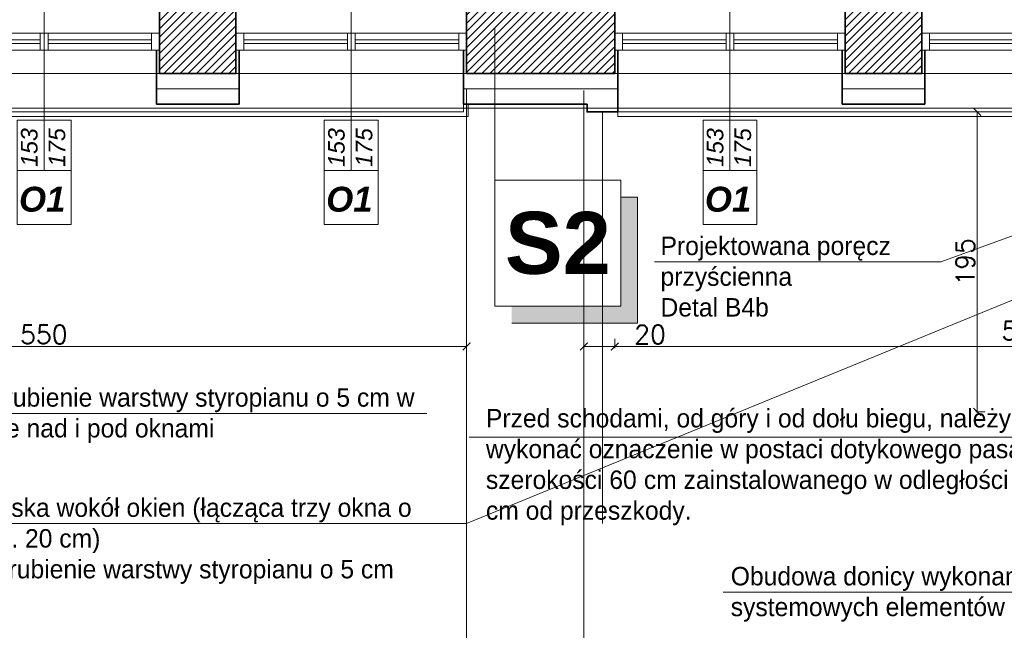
# Model space of a CAD drawing. Header units: millimetres. Extents: x -587 to 33545, y -26688 to 22494.
# Tile 79 of 256: x 9248 to 9889, y 9384 to 9781. Entities that reach past the tile are written whole.
import ezdxf
from ezdxf.lldxf.tags import DXFTag

# ---------------------------------------------------------------- set-up
doc = ezdxf.new("R2010")
doc.units = ezdxf.units.MM
doc.header["$MEASUREMENT"] = 0
doc.linetypes.add('STRICHPUNKTX2', pattern=[2, 1, -0.5, 0, -0.5])
for name, color, linetype, lineweight in [('A_istniejące ściany', 7, 'Continuous', 35), ('A_izolacja', 5, 'Continuous', 9), ('A_l.przerywana', 250, 'ICAD_ISO03W100', 9), ('A_linie widokowe', 5, 'Continuous', 18), ('A_okna wymieniane', 5, 'Continuous', 15), ('A_opisy', 166, 'Continuous', 15), ('l.przerywana', 104, 'ICAD_ISO03W100', 5), ('l.widokowa', 140, 'Continuous', 15), ('l.wypełnien', 253, 'Continuous', 5), ('linia opisowa', 175, 'Continuous', 9), ('wymiarowanie', 176, 'Continuous', 9)]:
    doc.layers.add(name, color=color, linetype=linetype, lineweight=lineweight)
doc.styles.add('ARIALL', font='GOTHIC.TTF', dxfattribs={"height": 40})
doc.styles.add('ROMANS', font='romans')
doc.styles.add('styl2', font='simplex.shx')
doc.linetypes.add('BATTING', pattern='A,0.00254,-2.54,[134,ltypeshp.shx,S=2.54,R=0,X=-2.54,Y=0],-5.08,[134,ltypeshp.shx,S=2.54,R=180,X=2.54,Y=0],-2.54', length=10.16254)
tags = doc.linetypes.add('ICAD_ISO03W100', pattern=[30, 12, -18]).pattern_tags.tags
tags[6:7] = [DXFTag(74, 4), DXFTag(75, 0), DXFTag(340, '0'), DXFTag(46, 1.0), DXFTag(50, 0.0), DXFTag(44, 0.0), DXFTag(45, 0.0)]
tags[4:5] = [DXFTag(74, 4), DXFTag(75, 0), DXFTag(340, '0'), DXFTag(46, 1.0), DXFTag(50, 0.0), DXFTag(44, 0.0), DXFTag(45, 0.0)]
doc.dimstyles.new('Skala 1-50', dxfattribs={"dimtxt": 12, "dimasz": 5, "dimexe": 1, "dimexo": 1, "dimgap": 1.5, "dimtad": 1, "dimdec": 1, "dimrnd": 0.5, "dimtxsty": 'styl2', "dimblk": 'ARCHTICK', "dimcen": 5, "dimadec": 0, "dimazin": 0, "dimtfac": 1, "dimtdec": 1, "dimtmove": 1, "dimatfit": 3, "dimldrblk": 'ARCHTICK', "dimfxl": 5, "dimfxlon": 1, "dimlwd": -1, "dimlwe": -1, "dimarcsym": 0})

# ---------------------------------------------------------------- blocks, each defined once
blk = doc.blocks.new('_ArchTick')
at = {"color": 0, "linetype": 'ByBlock', "const_width": 0.15}
blk.add_lwpolyline([(-0.5, -0.5), (0.5, 0.5)], dxfattribs=at)
blk = doc.blocks.new('*D5706')
at = {"layer": 'Defpoints', "color": 0}
for p in [(8988.77, 9745.65), (9538.82, 9725.65), (9538.82, 9568.11)]:
    blk.add_point(p, dxfattribs=at)
at = {"layer": 'wymiarowanie', "color": 0}
for p, q in [((8988.77, 9573.11), (8988.77, 9567.11)), ((9538.82, 9573.11), (9538.82, 9567.11)), ((8988.77, 9568.11), (9538.82, 9568.11))]:
    blk.add_line(p, q, dxfattribs=at)
at = {"layer": 'wymiarowanie', "color": 0, "xscale": 5, "yscale": 5, "zscale": 5, "rotation": 180}
blk.add_blockref('_ArchTick', (8988.77, 9568.11), dxfattribs=at)
at = {"layer": 'wymiarowanie', "color": 0, "xscale": 5, "yscale": 5, "zscale": 5}
blk.add_blockref('_ArchTick', (9538.82, 9568.11), dxfattribs=at)
at = {"layer": 'wymiarowanie', "color": 0, "insert": (9263.8, 9575.92), "char_height": 12, "attachment_point": 5, "style": 'styl2'}
blk.add_mtext('550', dxfattribs=at)
blk = doc.blocks.new('*D5715')
at = {"layer": 'Defpoints', "color": 0}
for p in [(9615.2, 9722.15), (9635.2, 9720.65), (9635.2, 9568.11)]:
    blk.add_point(p, dxfattribs=at)
at = {"layer": 'wymiarowanie', "color": 0}
for p, q in [((9615.2, 9573.11), (9615.2, 9567.11)), ((9635.2, 9573.11), (9635.2, 9567.11)), ((9615.2, 9568.11), (9635.2, 9568.11)), ((9635.2, 9568.11), (9668.45, 9568.11))]:
    blk.add_line(p, q, dxfattribs=at)
at = {"layer": 'wymiarowanie', "color": 0, "xscale": 5, "yscale": 5, "zscale": 5, "rotation": 180}
blk.add_blockref('_ArchTick', (9615.2, 9568.11), dxfattribs=at)
at = {"layer": 'wymiarowanie', "color": 0, "xscale": 5, "yscale": 5, "zscale": 5}
blk.add_blockref('_ArchTick', (9635.2, 9568.11), dxfattribs=at)
at = {"layer": 'wymiarowanie', "color": 0, "insert": (9658.21, 9575.92), "char_height": 12, "attachment_point": 5, "style": 'styl2'}
blk.add_mtext('20', dxfattribs=at)
blk = doc.blocks.new('*D5716')
at = {"layer": 'Defpoints', "color": 0}
for p in [(10184.83, 9745.65), (9635.2, 9578.11), (10184.83, 9568.11)]:
    blk.add_point(p, dxfattribs=at)
at = {"layer": 'wymiarowanie', "color": 0}
for p, q in [((9635.2, 9573.11), (9635.2, 9567.11)), ((10184.83, 9573.11), (10184.83, 9567.11)), ((9635.2, 9568.11), (10184.83, 9568.11))]:
    blk.add_line(p, q, dxfattribs=at)
at = {"layer": 'wymiarowanie', "color": 0, "xscale": 5, "yscale": 5, "zscale": 5, "rotation": 180}
blk.add_blockref('_ArchTick', (9635.2, 9568.11), dxfattribs=at)
at = {"layer": 'wymiarowanie', "color": 0, "xscale": 5, "yscale": 5, "zscale": 5}
blk.add_blockref('_ArchTick', (10184.83, 9568.11), dxfattribs=at)
at = {"layer": 'wymiarowanie', "color": 0, "insert": (9910.02, 9576.47), "char_height": 12, "attachment_point": 5, "style": 'styl2'}
blk.add_mtext('549,5', dxfattribs=at)
blk = doc.blocks.new('*D5798')
at = {"layer": 'Defpoints', "color": 0}
for p in [(9189.01, 9745.65), (9339.01, 9745.65), (9339.01, 9192.87)]:
    blk.add_point(p, dxfattribs=at)
at = {"layer": 'wymiarowanie', "color": 0}
for p, q in [((9189.01, 9197.87), (9189.01, 9191.87)), ((9189.01, 9192.87), (9339.01, 9192.87)), ((9339.01, 9197.87), (9339.01, 9191.87))]:
    blk.add_line(p, q, dxfattribs=at)
at = {"layer": 'wymiarowanie', "color": 0, "xscale": 5, "yscale": 5, "zscale": 5, "rotation": 180}
blk.add_blockref('_ArchTick', (9189.01, 9192.87), dxfattribs=at)
at = {"layer": 'wymiarowanie', "color": 0, "xscale": 5, "yscale": 5, "zscale": 5}
blk.add_blockref('_ArchTick', (9339.01, 9192.87), dxfattribs=at)
at = {"layer": 'wymiarowanie', "color": 0, "insert": (9264.01, 9200.67), "char_height": 12, "attachment_point": 5, "style": 'styl2'}
blk.add_mtext('150', dxfattribs=at)
blk = doc.blocks.new('*D5799')
at = {"layer": 'Defpoints', "color": 0}
for p in [(9339.01, 9745.65), (9388.82, 9745.65), (9388.82, 9192.87)]:
    blk.add_point(p, dxfattribs=at)
at = {"layer": 'wymiarowanie', "color": 0}
for p, q in [((9339.01, 9197.87), (9339.01, 9191.87)), ((9339.01, 9192.87), (9388.82, 9192.87)), ((9388.82, 9197.87), (9388.82, 9191.87))]:
    blk.add_line(p, q, dxfattribs=at)
at = {"layer": 'wymiarowanie', "color": 0, "xscale": 5, "yscale": 5, "zscale": 5, "rotation": 180}
blk.add_blockref('_ArchTick', (9339.01, 9192.87), dxfattribs=at)
at = {"layer": 'wymiarowanie', "color": 0, "xscale": 5, "yscale": 5, "zscale": 5}
blk.add_blockref('_ArchTick', (9388.82, 9192.87), dxfattribs=at)
at = {"layer": 'wymiarowanie', "color": 0, "insert": (9363.92, 9200.67), "char_height": 12, "attachment_point": 5, "style": 'styl2'}
blk.add_mtext('50', dxfattribs=at)
blk = doc.blocks.new('*D5800')
at = {"layer": 'Defpoints', "color": 0}
for p in [(9388.82, 9745.65), (9538.82, 9735.65), (9538.82, 9192.87)]:
    blk.add_point(p, dxfattribs=at)
at = {"layer": 'wymiarowanie', "color": 0}
for p, q in [((9388.82, 9197.87), (9388.82, 9191.87)), ((9388.82, 9192.87), (9538.82, 9192.87)), ((9538.82, 9197.87), (9538.82, 9191.87))]:
    blk.add_line(p, q, dxfattribs=at)
at = {"layer": 'wymiarowanie', "color": 0, "xscale": 5, "yscale": 5, "zscale": 5, "rotation": 180}
blk.add_blockref('_ArchTick', (9388.82, 9192.87), dxfattribs=at)
at = {"layer": 'wymiarowanie', "color": 0, "xscale": 5, "yscale": 5, "zscale": 5}
blk.add_blockref('_ArchTick', (9538.82, 9192.87), dxfattribs=at)
at = {"layer": 'wymiarowanie', "color": 0, "insert": (9463.82, 9200.67), "char_height": 12, "attachment_point": 5, "style": 'styl2'}
blk.add_mtext('150', dxfattribs=at)
blk = doc.blocks.new('*D5801')
at = {"layer": 'Defpoints', "color": 0}
for p in [(9538.82, 9735.65), (9615.2, 9720.65), (9615.2, 9192.87)]:
    blk.add_point(p, dxfattribs=at)
at = {"layer": 'wymiarowanie', "color": 0}
for p, q in [((9538.82, 9197.87), (9538.82, 9191.87)), ((9538.82, 9192.87), (9615.2, 9192.87)), ((9615.2, 9197.87), (9615.2, 9191.87))]:
    blk.add_line(p, q, dxfattribs=at)
at = {"layer": 'wymiarowanie', "color": 0, "xscale": 5, "yscale": 5, "zscale": 5, "rotation": 180}
blk.add_blockref('_ArchTick', (9538.82, 9192.87), dxfattribs=at)
at = {"layer": 'wymiarowanie', "color": 0, "xscale": 5, "yscale": 5, "zscale": 5}
blk.add_blockref('_ArchTick', (9615.2, 9192.87), dxfattribs=at)
at = {"layer": 'wymiarowanie', "color": 0, "insert": (9577.01, 9201.22), "char_height": 12, "attachment_point": 5, "style": 'styl2'}
blk.add_mtext('76,5', dxfattribs=at)
blk = doc.blocks.new('*D5802')
at = {"layer": 'Defpoints', "color": 0}
for p in [(9635.2, 9745.65), (9615.2, 9720.65), (9635.2, 9192.87)]:
    blk.add_point(p, dxfattribs=at)
at = {"layer": 'wymiarowanie', "color": 0}
for p, q in [((9615.2, 9197.87), (9615.2, 9191.87)), ((9615.2, 9192.87), (9635.2, 9192.87)), ((9635.2, 9197.87), (9635.2, 9191.87)), ((9635.2, 9192.87), (9665.42, 9192.87))]:
    blk.add_line(p, q, dxfattribs=at)
at = {"layer": 'wymiarowanie', "color": 0, "xscale": 5, "yscale": 5, "zscale": 5, "rotation": 180}
blk.add_blockref('_ArchTick', (9615.2, 9192.87), dxfattribs=at)
at = {"layer": 'wymiarowanie', "color": 0, "xscale": 5, "yscale": 5, "zscale": 5}
blk.add_blockref('_ArchTick', (9635.2, 9192.87), dxfattribs=at)
at = {"layer": 'wymiarowanie', "color": 0, "insert": (9655.18, 9200.67), "char_height": 12, "attachment_point": 5, "style": 'styl2'}
blk.add_mtext('20', dxfattribs=at)
blk = doc.blocks.new('*D5803')
at = {"layer": 'Defpoints', "color": 0}
for p in [(9635.2, 9745.65), (9783.2, 9725.65), (9783.2, 9192.87)]:
    blk.add_point(p, dxfattribs=at)
at = {"layer": 'wymiarowanie', "color": 0}
for p, q in [((9635.2, 9197.87), (9635.2, 9191.87)), ((9635.2, 9192.87), (9783.2, 9192.87)), ((9783.2, 9197.87), (9783.2, 9191.87))]:
    blk.add_line(p, q, dxfattribs=at)
at = {"layer": 'wymiarowanie', "color": 0, "xscale": 5, "yscale": 5, "zscale": 5, "rotation": 180}
blk.add_blockref('_ArchTick', (9635.2, 9192.87), dxfattribs=at)
at = {"layer": 'wymiarowanie', "color": 0, "xscale": 5, "yscale": 5, "zscale": 5}
blk.add_blockref('_ArchTick', (9783.2, 9192.87), dxfattribs=at)
at = {"layer": 'wymiarowanie', "color": 0, "insert": (9709.2, 9200.67), "char_height": 12, "attachment_point": 5, "style": 'styl2'}
blk.add_mtext('148', dxfattribs=at)
blk = doc.blocks.new('*D5804')
at = {"layer": 'Defpoints', "color": 0}
for p in [(9785.2, 9745.65), (9835.02, 9745.65), (9835.02, 9192.87)]:
    blk.add_point(p, dxfattribs=at)
at = {"layer": 'wymiarowanie', "color": 0}
for p, q in [((9785.2, 9197.87), (9785.2, 9191.87)), ((9785.2, 9192.87), (9835.02, 9192.87)), ((9835.02, 9197.87), (9835.02, 9191.87))]:
    blk.add_line(p, q, dxfattribs=at)
at = {"layer": 'wymiarowanie', "color": 0, "xscale": 5, "yscale": 5, "zscale": 5, "rotation": 180}
blk.add_blockref('_ArchTick', (9785.2, 9192.87), dxfattribs=at)
at = {"layer": 'wymiarowanie', "color": 0, "xscale": 5, "yscale": 5, "zscale": 5}
blk.add_blockref('_ArchTick', (9835.02, 9192.87), dxfattribs=at)
at = {"layer": 'wymiarowanie', "color": 0, "insert": (9810.11, 9200.67), "char_height": 12, "attachment_point": 5, "style": 'styl2'}
blk.add_mtext('50', dxfattribs=at)
blk = doc.blocks.new('*D5805')
at = {"layer": 'Defpoints', "color": 0}
for p in [(9835.02, 9745.65), (9985.02, 9745.65), (9985.02, 9192.87)]:
    blk.add_point(p, dxfattribs=at)
at = {"layer": 'wymiarowanie', "color": 0}
for p, q in [((9835.02, 9197.87), (9835.02, 9191.87)), ((9835.02, 9192.87), (9985.02, 9192.87)), ((9985.02, 9197.87), (9985.02, 9191.87))]:
    blk.add_line(p, q, dxfattribs=at)
at = {"layer": 'wymiarowanie', "color": 0, "xscale": 5, "yscale": 5, "zscale": 5, "rotation": 180}
blk.add_blockref('_ArchTick', (9835.02, 9192.87), dxfattribs=at)
at = {"layer": 'wymiarowanie', "color": 0, "xscale": 5, "yscale": 5, "zscale": 5}
blk.add_blockref('_ArchTick', (9985.02, 9192.87), dxfattribs=at)
at = {"layer": 'wymiarowanie', "color": 0, "insert": (9910.02, 9200.67), "char_height": 12, "attachment_point": 5, "style": 'styl2'}
blk.add_mtext('150', dxfattribs=at)
blk = doc.blocks.new('*D6302')
at = {"layer": 'Defpoints', "color": 0}
for p in [(9871.07, 9720.65), (9884.85, 9720.65), (9884.85, 9525.65)]:
    blk.add_point(p, dxfattribs=at)
at = {"layer": 'wymiarowanie', "color": 0}
for p, q in [((9876.07, 9720.65), (9870.07, 9720.65)), ((9871.07, 9525.65), (9871.07, 9720.65)), ((9876.07, 9525.65), (9870.07, 9525.65))]:
    blk.add_line(p, q, dxfattribs=at)
at = {"layer": 'wymiarowanie', "color": 0, "xscale": 5, "yscale": 5, "zscale": 5}
for p, rotation in [((9871.07, 9720.65), 90), ((9871.07, 9525.65), 270)]:
    blk.add_blockref('_ArchTick', p, dxfattribs=dict(at, rotation=rotation))
at = {"layer": 'wymiarowanie', "color": 0, "insert": (9863.27, 9623.15), "char_height": 12, "attachment_point": 5, "rotation": 90, "style": 'styl2'}
blk.add_mtext('195', dxfattribs=at)

msp = doc.modelspace()

# ---------------------------------------------------------------- hatches: boundary and pattern name
at = {"layer": 'l.wypełnien'}
h = msp.add_hatch(dxfattribs=at)
h.set_pattern_fill('ANSI31', color=256, scale=30, style=0)
h.set_pattern_definition([(45, (0, 6.0705), (-2.6516504, 2.6516504), [])])
h.paths.add_polyline_path([(8887.19, 10137.66), (8887.19, 9745.65), (8988.77, 9745.65), (8988.77, 9788.83), (8932.19, 9788.83), (8932.19, 10137.66), (8913.43, 10137.66), (8902.43, 10137.66)])
h.paths.add_polyline_path([(10184.83, 9788.83), (10254.19, 9788.83), (10254.19, 9768.83), (10279.59, 9768.83), (10279.59, 9788.83), (10294.77, 9788.83), (10294.77, 9745.65), (10184.83, 9745.65)])
h.paths.add_polyline_path([(9635.2, 9745.65), (9635.2, 9788.83), (9538.82, 9788.83), (9538.82, 9745.65)])
h.paths.add_polyline_path([(9189.01, 9745.65), (9189.01, 9788.83), (9138.77, 9788.83), (9138.77, 9745.65)])
h.paths.add_polyline_path([(9835.02, 9745.65), (9835.02, 9788.83), (9785.2, 9788.83), (9785.2, 9745.65)])
h.paths.add_polyline_path([(10034.83, 9745.65), (10034.83, 9788.83), (9985.02, 9788.83), (9985.02, 9745.65)])
h.paths.add_polyline_path([(9388.82, 9745.65), (9388.82, 9788.83), (9339.01, 9788.83), (9339.01, 9745.65)])
h.paths.add_polyline_path([(10301.6, 9745.65), (10314.77, 9745.65), (10314.77, 9788.83), (10294.77, 9788.83), (10294.77, 9745.65)])
h.paths.add_polyline_path([(10254.19, 9768.83), (10279.59, 9768.83), (10279.59, 9788.83), (10254.19, 9788.83)])
at = {"layer": 'linia opisowa'}
msp.add_hatch(color=256, dxfattribs=at).paths.add_polyline_path([(9650.13, 9665.26), (9639.21, 9665.26), (9639.21, 9594.25), (9568.2, 9594.25), (9568.2, 9583.33), (9650.13, 9583.33)])

# ---------------------------------------------------------------- linework, layer by layer
at = {"layer": 'A_istniejące ściany', "color": 7}
for points in [[(9339.01, 9788.83), (9339.01, 9745.65)], [(9388.82, 9745.65), (9388.82, 9788.83)], [(9538.82, 9788.83), (9538.82, 9745.65)], [(9635.2, 9745.65), (9635.2, 9788.83)], [(9785.2, 9788.83), (9785.2, 9745.65)], [(9835.02, 9745.65), (9835.02, 9788.83)], [(9339.01, 9745.65), (9388.82, 9745.65)], [(9538.82, 9745.65), (9635.2, 9745.65)], [(9785.2, 9745.65), (9835.02, 9745.65)]]:
    msp.add_lwpolyline(points, dxfattribs=at)
at = {"layer": 'A_izolacja', "color": 5, "lineweight": 35}
for p, q in [((9337.01, 9760.89), (9337.01, 9725.65)), ((9390.82, 9760.89), (9390.82, 9725.65))]:
    msp.add_line(p, q, dxfattribs=at)
at = {"layer": 'A_izolacja', "lineweight": 35}
for p, q in [((9536.82, 9760.89), (9536.82, 9725.65)), ((9637.2, 9760.89), (9637.2, 9725.65)), ((9783.2, 9760.89), (9783.2, 9725.65)), ((9837.02, 9760.89), (9837.02, 9725.65))]:
    msp.add_line(p, q, dxfattribs=at)
at = {"layer": 'A_izolacja', "linetype": 'STRICHPUNKTX2', "ltscale": 5}
msp.add_line((9576.51, 9725.65), (9597.51, 9725.65), dxfattribs=at)
at = {"layer": 'A_izolacja', "color": 5, "linetype": 'BATTING'}
msp.add_lwpolyline([(9337.01, 9735.65), (9390.82, 9735.65)], dxfattribs=at)
at = {"layer": 'A_izolacja', "linetype": 'BATTING'}
for points in [[(9536.82, 9735.65), (9637.2, 9735.65)], [(9783.2, 9735.65), (9837.02, 9735.65)]]:
    msp.add_lwpolyline(points, dxfattribs=at)
at = {"layer": 'A_izolacja', "color": 5, "lineweight": 35}
msp.add_lwpolyline([(9337.01, 9725.65), (9390.82, 9725.65)], dxfattribs=at)
at = {"layer": 'A_izolacja', "lineweight": 35}
for points in [[(9536.82, 9725.65), (9617.2, 9725.65)], [(9617.2, 9725.65), (9617.2, 9723.65), (9617.2, 9720.65), (9637.2, 9720.65), (9637.2, 9725.65)], [(9783.2, 9725.65), (9837.02, 9725.65)]]:
    msp.add_lwpolyline(points, dxfattribs=at)
at = {"layer": 'A_l.przerywana', "color": 7, "ltscale": 0.3}
msp.add_lwpolyline([(10185.29, 9745.65), (9187.39, 9745.65)], dxfattribs=at)
at = {"layer": 'A_linie widokowe', "color": 5, "ltscale": 0.3}
msp.add_lwpolyline([(8987.77, 9725.65), (8987.77, 9717.65), (9539.82, 9717.65), (9539.82, 9725.65)], dxfattribs=at)
at = {"layer": 'A_okna wymieniane'}
for points in [[(9192.89, 9771.9), (9261.47, 9771.9)], [(9266.55, 9771.9), (9261.47, 9771.9)], [(9261.47, 9771.9), (9261.47, 9760.89)], [(9266.55, 9760.89), (9266.55, 9771.9)], [(9266.55, 9771.9), (9335.98, 9771.9)], [(9339.01, 9771.9), (9333.93, 9771.9)], [(9333.93, 9771.9), (9333.93, 9760.89)], [(9339.01, 9760.89), (9339.01, 9771.9)], [(9393.9, 9771.9), (9388.82, 9771.9)], [(9388.82, 9771.9), (9388.82, 9760.89)], [(9392.7, 9771.9), (9461.28, 9771.9)], [(9393.9, 9760.89), (9393.9, 9771.9)], [(9466.36, 9771.9), (9461.28, 9771.9)], [(9461.28, 9771.9), (9461.28, 9760.89)], [(9466.36, 9760.89), (9466.36, 9771.9)], [(9466.36, 9771.9), (9535.79, 9771.9)], [(9538.82, 9771.9), (9533.74, 9771.9)], [(9533.74, 9771.9), (9533.74, 9760.89)], [(9538.82, 9760.89), (9538.82, 9771.9)], [(9640.28, 9771.9), (9635.2, 9771.9)], [(9635.2, 9771.9), (9635.2, 9760.89)], [(9639.08, 9771.9), (9707.66, 9771.9)], [(9640.28, 9760.89), (9640.28, 9771.9)], [(9712.74, 9771.9), (9707.66, 9771.9)], [(9707.66, 9771.9), (9707.66, 9760.89)], [(9712.74, 9760.89), (9712.74, 9771.9)], [(9712.74, 9771.9), (9782.17, 9771.9)], [(9785.2, 9771.9), (9780.12, 9771.9)], [(9780.12, 9771.9), (9780.12, 9760.89)], [(9785.2, 9760.89), (9785.2, 9771.9)], [(9840.1, 9771.9), (9835.02, 9771.9)], [(9835.02, 9771.9), (9835.02, 9760.89)], [(9838.9, 9771.9), (9907.48, 9771.9)], [(9840.1, 9760.89), (9840.1, 9771.9)], [(9261.47, 9767.67), (9194.09, 9767.67)], [(9194.09, 9765.13), (9261.47, 9765.13)], [(9261.47, 9765.13), (9261.47, 9767.67)], [(9333.93, 9767.67), (9266.55, 9767.67)], [(9266.55, 9767.67), (9266.55, 9765.13)], [(9266.55, 9765.13), (9333.93, 9765.13)], [(9333.93, 9765.13), (9333.93, 9767.67)], [(9461.28, 9767.67), (9393.9, 9767.67)], [(9393.9, 9767.67), (9393.9, 9765.13)], [(9393.9, 9765.13), (9461.28, 9765.13)], [(9461.28, 9765.13), (9461.28, 9767.67)], [(9533.74, 9767.67), (9466.36, 9767.67)], [(9466.36, 9767.67), (9466.36, 9765.13)], [(9466.36, 9765.13), (9533.74, 9765.13)], [(9533.74, 9765.13), (9533.74, 9767.67)], [(9707.66, 9767.67), (9640.28, 9767.67)], [(9640.28, 9767.67), (9640.28, 9765.13)], [(9640.28, 9765.13), (9707.66, 9765.13)], [(9707.66, 9765.13), (9707.66, 9767.67)], [(9780.12, 9767.67), (9712.74, 9767.67)], [(9712.74, 9767.67), (9712.74, 9765.13)], [(9712.74, 9765.13), (9780.12, 9765.13)], [(9780.12, 9765.13), (9780.12, 9767.67)], [(9907.48, 9767.67), (9840.1, 9767.67)], [(9840.1, 9767.67), (9840.1, 9765.13)], [(9840.1, 9765.13), (9907.48, 9765.13)], [(9261.47, 9760.89), (9192.89, 9760.89)], [(9261.47, 9760.89), (9266.55, 9760.89)], [(9335.98, 9760.89), (9266.55, 9760.89)], [(9333.93, 9760.89), (9339.01, 9760.89)], [(9388.82, 9760.89), (9393.9, 9760.89)], [(9461.28, 9760.89), (9392.7, 9760.89)], [(9461.28, 9760.89), (9466.36, 9760.89)], [(9535.79, 9760.89), (9466.36, 9760.89)], [(9533.74, 9760.89), (9538.82, 9760.89)], [(9635.2, 9760.89), (9640.28, 9760.89)], [(9707.66, 9760.89), (9639.08, 9760.89)], [(9707.66, 9760.89), (9712.74, 9760.89)], [(9782.17, 9760.89), (9712.74, 9760.89)], [(9780.12, 9760.89), (9785.2, 9760.89)], [(9835.02, 9760.89), (9840.1, 9760.89)], [(9907.48, 9760.89), (9838.9, 9760.89)]]:
    msp.add_lwpolyline(points, dxfattribs=at)
at = {"layer": 'A_opisy'}
for p, q in [((9264.01, 9687.98), (9264.01, 9821.45)), ((9463.82, 9687.98), (9463.82, 9821.45)), ((9710.2, 9687.98), (9710.2, 9821.45))]:
    msp.add_line(p, q, dxfattribs=at)
at = {"layer": 'A_opisy', "ltscale": 0.3}
for points in [[(9246.48, 9682.5), (9246.48, 9715.37), (9264.01, 9715.37), (9264.01, 9682.5)], [(9264.01, 9682.5), (9264.01, 9715.37), (9281.54, 9715.37), (9281.54, 9682.5)], [(9446.29, 9682.5), (9446.29, 9715.37), (9463.82, 9715.37), (9463.82, 9682.5)], [(9463.82, 9682.5), (9463.82, 9715.37), (9481.35, 9715.37), (9481.35, 9682.5)], [(9692.67, 9682.5), (9692.67, 9715.37), (9710.2, 9715.37), (9710.2, 9682.5)], [(9710.2, 9682.5), (9710.2, 9715.37), (9727.73, 9715.37), (9727.73, 9682.5)], [(9281.54, 9647.44), (9281.54, 9682.5), (9246.48, 9682.5), (9246.48, 9647.44)], [(9481.35, 9647.44), (9481.35, 9682.5), (9446.29, 9682.5), (9446.29, 9647.44)], [(9727.73, 9647.44), (9727.73, 9682.5), (9692.67, 9682.5), (9692.67, 9647.44)]]:
    msp.add_lwpolyline(points, close=True, dxfattribs=at)
at = {"layer": 'l.przerywana', "color": 5, "ltscale": 0.3}
msp.add_line((9637.2, 9720.65), (10182.83, 9720.65), dxfattribs=at)
msp.add_lwpolyline([(8990.77, 9725.65), (8990.77, 9720.65), (9536.82, 9720.65), (9536.82, 9725.65)], dxfattribs=at)
at = {"layer": 'l.widokowa', "color": 5}
for points in [[(9946.69, 11397.27), (8864.69, 11397.27), (8864.69, 9723.15), (11904.83, 9723.15), (11904.83, 11403.07), (11103.75, 11403.07), (11103.75, 10862.39)], [(9637.2, 9720.65), (9637.2, 9717.65), (10182.83, 9717.65), (10182.83, 9720.65)]]:
    msp.add_lwpolyline(points, dxfattribs=at)
at = {"layer": 'linia opisowa'}
for points in [[(9557.27, 9775.26), (9557.27, 9648.88)], [(9557.27, 9594.25), (9639.21, 9594.25), (9639.21, 9676.19), (9557.27, 9676.19), (9557.27, 9594.25)], [(9568.2, 9583.33), (9650.13, 9583.33), (9650.13, 9665.26), (9639.21, 9665.26)]]:
    msp.add_lwpolyline(points, dxfattribs=at)
at = {"layer": 'wymiarowanie', "linetype": 'ICAD_ISO03W100', "ltscale": 0.2}
for p, q in [((9538.82, 9735.65), (9538.82, 9197.87)), ((9615.2, 9734.65), (9615.2, 9197.87))]:
    msp.add_line(p, q, dxfattribs=at)
at = {"layer": 'wymiarowanie'}
for p, q in [((9538.82, 9452.98), (10192.83, 9720.65)), ((9627.2, 9452.98), (9627.2, 9720.65)), ((9847.45, 9623.25), (10086.88, 9710.65)), ((9661.17, 9623.25), (9847.45, 9623.25)), ((9512.99, 9524.63), (9206.15, 9524.63)), ((9538.82, 9452.98), (9197.68, 9452.98)), ((10010.35, 9408.4), (9705.75, 9408.4))]:
    msp.add_line(p, q, dxfattribs=at)
at = {"layer": 'wymiarowanie', "color": 5, "ltscale": 4}
msp.add_line((9540.48, 9509.06), (9939.84, 9509.06), dxfattribs=at)

# ---------------------------------------------------------------- texts
at = {"layer": 'A_opisy', "ltscale": 0.3, "char_height": 10.8, "width": 109.7533, "attachment_point": 1, "rotation": 90, "style": 'ARIALL'}
for insert in [(9248.92, 9642.65), (9448.73, 9642.65), (9695.11, 9642.65)]:
    msp.add_mtext('\\pxqc;{\\fArial|b0|i1|c238|p34;153\\P175}', dxfattribs=dict(at, insert=insert))
at = {"layer": 'A_opisy', "ltscale": 0.3, "char_height": 16.2, "width": 109.7533, "attachment_point": 9, "style": 'ARIALL'}
for insert in [(9277.87, 9655.58), (9477.69, 9655.58), (9724.07, 9655.58)]:
    msp.add_mtext('{\\fArial|b1|i1|c238|p34;O1}', dxfattribs=dict(at, insert=insert))
at = {"layer": 'linia opisowa', "insert": (9598.24, 9635.22), "char_height": 40.3278, "width": 2301.0392, "attachment_point": 5, "rotation": 359.89307}
msp.add_mtext('{\\fArial|b1|i0|c238|p34;S2}', dxfattribs=at)
at = {"layer": 'wymiarowanie', "color": 6, "linetype": 'Continuous', "char_height": 12, "width": 327.6277, "attachment_point": 3, "style": 'ROMANS'}
for s, insert in [('\\pxql;{\\fCentury Gothic|b0|i0|c238|p0;\\C256;Projektowana poręcz \\Pprzyścienna \\PDetal B4b\\P\\P }', (9992.63, 9639.6)), ('\\pxql;{\\fCentury Gothic|b0|i0|c238|p0;\\C256;Pogrubienie warstwy styropianu o 5 cm w pasie nad i pod oknami }', (9537.38, 9540.98)), ('\\pxql;{\\fCentury Gothic|b0|i0|c238|p0;\\C256;Opaska wokół okien (łącząca trzy okna o szer. 20 cm)\\PPogrubienie warstwy styropianu o 5 cm }', (9539.96, 9469.33)), ('\\pxql;{\\fCentury Gothic|b0|i0|c238|p0;\\C256;Obudowa donicy wykonana z \\Psystemowych elementów betonowych}', (10038.33, 9424.75))]:
    msp.add_mtext(s, dxfattribs=dict(at, insert=insert))
at = {"layer": 'wymiarowanie', "ltscale": 4, "insert": (9551.42, 9547.48), "char_height": 12, "width": 400.3081, "attachment_point": 1, "style": 'styl2'}
msp.add_mtext('\\pxsm1,ql;{\\fArial|b0|i0|c238|p34;\\P\\fCentury Gothic|b0|i0|c238|p34;\\C5;Przed schodami, od góry i od dołu biegu, należy wykonać oznaczenie w postaci dotykowego pasa o szerokości 60\\fArial|b0|i0|c238|p34; \\fCentury Gothic|b0|i0|c238|p34;cm zainstalowanego w odległości 30-40 cm od przeszkody. }', dxfattribs=at)

# ---------------------------------------------------------------- dimensions: what is measured, and where the dimension line sits
at = {"layer": 'wymiarowanie', "color": 5}
for base, p1, p2, picture, middle in [((9538.82212911, 9568.11360963), (8988.77212911, 9745.65339834), (9538.82212911, 9725.65339834), '*D5706', (9263.79712911, 9575.91544511)), ((10184.83, 9568.11), (9635.2, 9578.11), (10184.83, 9745.65), '*D5716', (9910.02, 9576.47))]:
    dim = msp.add_linear_dim(base=base, p1=p1, p2=p2, dimstyle='Skala 1-50', dxfattribs=at)
    dim.commit()
    dim.dimension.update_dxf_attribs({"geometry": picture, "text_midpoint": middle})
at = {"layer": 'wymiarowanie'}
for base, p1, p2, picture, middle in [((9339.01, 9192.87), (9189.01, 9745.65), (9339.01, 9745.65), '*D5798', (9264.01, 9200.67)), ((9388.82, 9192.87), (9339.01, 9745.65), (9388.82, 9745.65), '*D5799', (9363.92, 9200.67)), ((9538.82, 9192.87), (9388.82, 9745.65), (9538.82, 9735.65), '*D5800', (9463.82, 9200.67)), ((9783.2, 9192.87), (9635.2, 9745.65), (9783.2, 9725.65), '*D5803', (9709.2, 9200.67)), ((9835.02, 9192.87), (9785.2, 9745.65), (9835.02, 9745.65), '*D5804', (9810.11, 9200.67)), ((9985.02, 9192.87), (9835.02, 9745.65), (9985.02, 9745.65), '*D5805', (9910.02, 9200.67)), ((9615.2, 9192.87), (9538.82, 9735.65), (9615.2, 9720.65), '*D5801', (9577.01, 9201.22))]:
    dim = msp.add_linear_dim(base=base, p1=p1, p2=p2, dimstyle='Skala 1-50', dxfattribs=at)
    dim.commit()
    dim.dimension.update_dxf_attribs({"geometry": picture, "text_midpoint": middle})
dim = msp.add_linear_dim(base=(9635.2, 9192.87), p1=(9615.2, 9720.65), p2=(9635.2, 9745.65), dimstyle='Skala 1-50', dxfattribs=at)
dim.commit()
dim.dimension.update_dxf_attribs({"geometry": '*D5802', "text_midpoint": (9655.18, 9192.87), "dimtype": 160})
at = {"layer": 'wymiarowanie', "color": 5}
dim = msp.add_linear_dim(base=(9635.2, 9568.11), p1=(9615.2, 9722.15), p2=(9635.2, 9720.65), dimstyle='Skala 1-50', dxfattribs=at)
dim.commit()
dim.dimension.update_dxf_attribs({"geometry": '*D5715', "text_midpoint": (9658.21, 9568.11), "dimtype": 160})
at = {"layer": 'wymiarowanie'}
dim = msp.add_linear_dim(base=(9871.07, 9720.65), p1=(9884.85, 9525.65), p2=(9884.85, 9720.65), angle=90, dimstyle='Skala 1-50', dxfattribs=at)
dim.commit()
dim.dimension.update_dxf_attribs({"geometry": '*D6302', "text_midpoint": (9863.27, 9623.15)})

doc.saveas('drawing.dxf')
